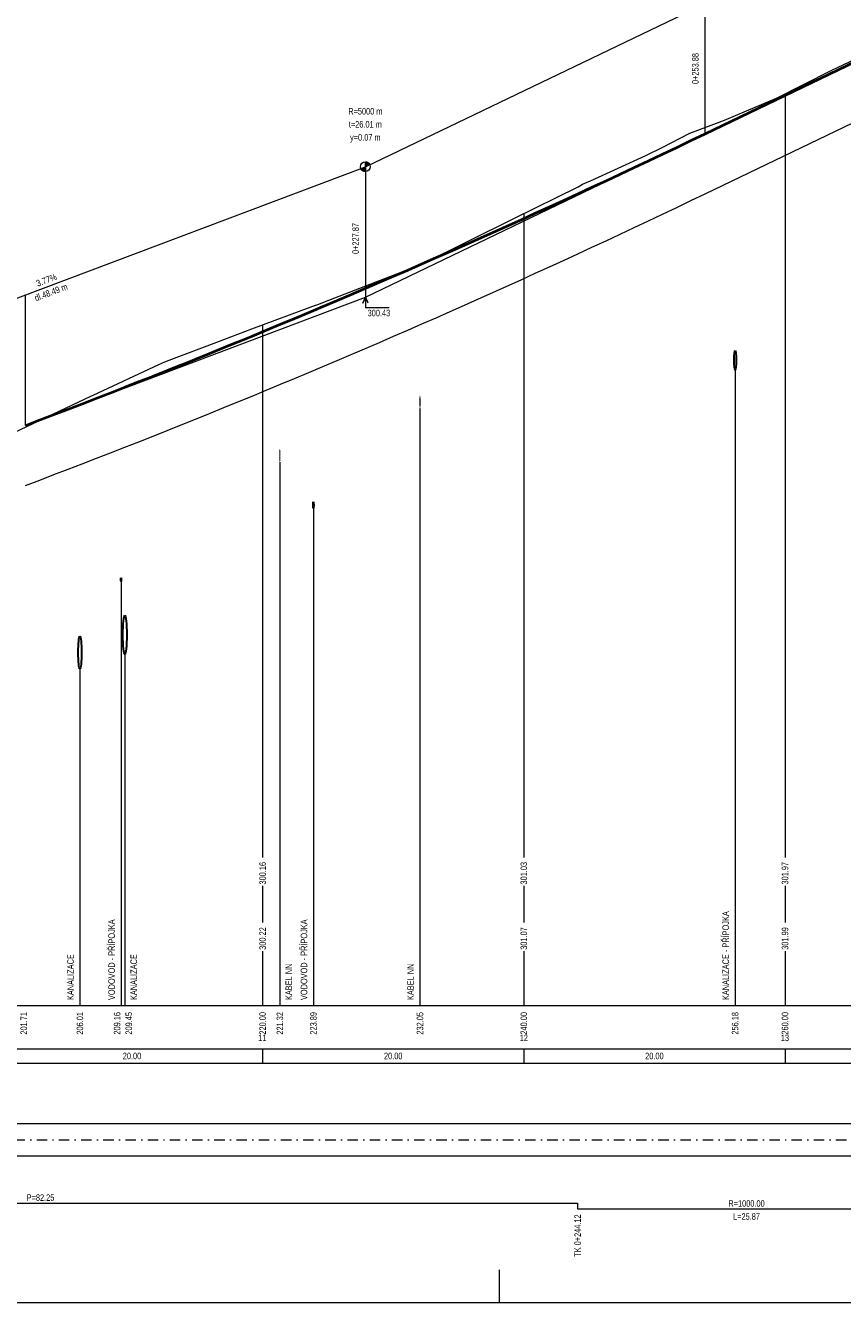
# Model space of a CAD drawing. Header units: metres. Extents: x 8358 to 8621, y -552 to -404.
# Tile 2 of 6: x 8427 to 8490, y -552 to -455. Entities that reach past the tile are written whole.
import ezdxf
from ezdxf.enums import TextEntityAlignment as Align

# ---------------------------------------------------------------- set-up
doc = ezdxf.new("R2010")
doc.units = ezdxf.units.M
doc.header["$MEASUREMENT"] = 0
doc.linetypes.add('DGN Style 4', pattern=[1.601, 0.8, -0.4, 0.001, -0.4])
for name, color, linetype, lineweight in [('1', 7, 'Continuous', 0), ('PP', 7, 'Continuous', 13), ('profil_popis', 7, 'Continuous', 0), ('profil_popis_navrh', 1, 'Continuous', 0), ('profil_popis_niveleta', 1, 'Continuous', 0), ('profil_popis_osy', 7, 'Continuous', 0), ('profil_popis_teren', 18, 'Continuous', 0), ('RAMECEK', 7, 'Continuous', 0), ('STANIČENÍ', 1, 'Continuous', 13), ('TEREN', 7, 'Continuous', 13)]:
    doc.layers.add(name, color=color, linetype=linetype, lineweight=lineweight)
doc.styles.add('Style-Arial', font='arial.ttf')
doc.styles.add('Style-Arial CE - staničení -ttf', font='Arial CE - staničení -ttf.shx')

msp = doc.modelspace()

# ---------------------------------------------------------------- hatches: boundary and pattern name
at = {"layer": 'profil_popis', "lineweight": 0}
h = msp.add_hatch(color=1, dxfattribs=at)
edge = h.paths.add_edge_path(flags=0)
edge.add_ellipse((8457.223, -483.414), major_axis=(0, 0.5), ratio=0.1, start_angle=0, end_angle=360)
h = msp.add_hatch(color=1, dxfattribs=at)
edge = h.paths.add_edge_path(flags=0)
edge.add_ellipse((8446.493, -487.512), major_axis=(0, 0.5), ratio=0.1, start_angle=0, end_angle=360)
at = {"layer": 'STANIČENÍ', "lineweight": 13, "extrusion": (0, 0, -1)}
msp.add_hatch(color=1, dxfattribs=at).paths.add_polyline_path([(-8453.04, -465.383), (-8453.04, -465.008), (-8453.064, -465.009), (-8453.088, -465.011), (-8453.112, -465.015), (-8453.135, -465.02), (-8453.159, -465.027), (-8453.181, -465.035), (-8453.203, -465.045), (-8453.224, -465.056), (-8453.245, -465.069), (-8453.265, -465.082), (-8453.283, -465.097), (-8453.301, -465.114), (-8453.318, -465.131), (-8453.334, -465.149), (-8453.348, -465.168), (-8453.361, -465.189), (-8453.373, -465.21), (-8453.378, -465.22), (-8453.04, -465.383), (-8453.04, -465.758), (-8453.016, -465.757), (-8452.992, -465.755), (-8452.969, -465.751), (-8452.945, -465.746), (-8452.922, -465.739), (-8452.9, -465.731), (-8452.878, -465.721), (-8452.856, -465.71), (-8452.836, -465.697), (-8452.816, -465.684), (-8452.797, -465.669), (-8452.779, -465.652), (-8452.763, -465.635), (-8452.747, -465.617), (-8452.733, -465.598), (-8452.72, -465.577), (-8452.708, -465.556), (-8452.697, -465.535), (-8452.689, -465.515)], flags=0)

# ---------------------------------------------------------------- linework, layer by layer
at = {"layer": '1', "color": 7, "linetype": 'Continuous', "lineweight": 13}
for p, q in [((8375.173, -532.977), (8555.173, -532.977)), ((8445.173, -532.977), (8445.173, -534.065)), ((8465.173, -532.977), (8465.173, -534.065)), ((8485.173, -532.977), (8485.173, -534.065)), ((8375.173, -534.065), (8555.173, -534.065))]:
    msp.add_line(p, q, dxfattribs=at)
at = {"layer": 'PP', "color": 1, "flags": 128}
for points in [[(8453.04, -475.383), (8452.851, -475.829), (8453.04, -475.383), (8453.235, -475.825)], [(8453.04, -475.383), (8453.04, -476.176), (8454.857, -476.176)]]:
    msp.add_lwpolyline(points, dxfattribs=at)
at = {"layer": 'profil_popis', "lineweight": 0}
for p, q in [((8481.353, -480.957), (8481.353, -529.657)), ((8457.223, -483.914), (8457.223, -529.657)), ((8446.493, -488.012), (8446.493, -529.657)), ((8449.063, -491.557), (8449.063, -529.657)), ((8434.333, -497.138), (8434.333, -529.657)), ((8434.623, -502.753), (8434.623, -529.657)), ((8431.183, -503.863), (8431.183, -529.657))]:
    msp.add_line(p, q, dxfattribs=at)
at = {"layer": 'profil_popis', "lineweight": 0, "flags": 128}
for points in [[(8485.173, -459.793), (8485.173, -518.303)], [(8465.173, -468.98), (8465.173, -518.303)], [(8445.173, -477.503), (8445.173, -518.303)], [(8445.173, -520.481), (8445.173, -523.303)], [(8465.173, -520.481), (8465.173, -523.303)], [(8485.173, -520.481), (8485.173, -523.303)], [(8445.173, -525.481), (8445.173, -529.657)], [(8465.173, -525.481), (8465.173, -529.657)], [(8485.173, -525.481), (8485.173, -529.657)]]:
    msp.add_lwpolyline(points, dxfattribs=at)
at = {"layer": 'profil_popis', "color": 32, "lineweight": 30}
for centre, major_axis in [((8481.353, -480.207), (0, 0.75)), ((8434.623, -501.253), (0, 1.5)), ((8431.183, -502.613), (0, 1.25))]:
    msp.add_ellipse(centre, major_axis=major_axis, ratio=0.1, dxfattribs=at)
at = {"layer": 'profil_popis', "color": 5, "lineweight": 30}
for centre, major_axis in [((8449.063, -491.307), (0, 0.25)), ((8434.333, -497.013), (0, 0.125))]:
    msp.add_ellipse(centre, major_axis=major_axis, ratio=0.1, dxfattribs=at)
at = {"layer": 'profil_popis_navrh', "lineweight": 0}
for p, q in [((8375.173, -538.686), (8555.173, -538.686)), ((8375.173, -541.186), (8555.173, -541.186))]:
    msp.add_line(p, q, dxfattribs=at)
at = {"layer": 'profil_popis_navrh', "linetype": 'DGN Style 4', "lineweight": 0}
msp.add_line((8375.173, -539.936), (8555.173, -539.936), dxfattribs=at)
at = {"layer": 'profil_popis_navrh', "color": 1, "lineweight": 13, "flags": 128}
msp.add_lwpolyline([(8375.173, -544.342), (8387.046, -544.342), (8387.046, -544.792), (8469.292, -544.792), (8469.292, -545.242), (8495.162, -545.242), (8495.162, -544.792), (8555.173, -544.792)], dxfattribs=at)
at = {"layer": 'profil_popis_osy', "lineweight": 13}
msp.add_line((8425.423, -529.657), (8524.923, -529.657), dxfattribs=at)
at = {"layer": 'RAMECEK', "ltscale": 0.25}
msp.add_line((8463.321, -552.409), (8463.321, -549.909), dxfattribs=at)
at = {"layer": 'RAMECEK', "ltscale": 0.25, "flags": 128}
msp.add_lwpolyline([(8358.321, -403.909), (8358.321, -552.409), (8620.821, -552.409), (8620.821, -403.909)], close=True, dxfattribs=at)
at = {"layer": 'STANIČENÍ', "color": 1, "lineweight": 13}
for p, q in [((8453.04, -465.383), (8554.466, -416.554)), ((8479.055, -467.459), (8544.956, -435.732)), ((8479.055, -462.859), (8479.055, -452.859)), ((8453.04, -475.383), (8479.055, -462.859)), ((8404.549, -483.682), (8453.04, -465.383)), ((8453.04, -465.383), (8453.04, -475.383)), ((8427.026, -485.2), (8427.026, -475.2)), ((8427.026, -485.2), (8453.04, -475.383))]:
    msp.add_line(p, q, dxfattribs=at)
at = {"layer": 'STANIČENÍ', "color": 1, "lineweight": 40}
for p, q in [((8479.055, -462.859), (8544.956, -431.132)), ((8427.019, -485.203), (8427.026, -485.2))]:
    msp.add_line(p, q, dxfattribs=at)
at = {"layer": 'STANIČENÍ', "color": 1, "lineweight": 40, "flags": 128}
msp.add_lwpolyline([(8427.026, -485.2), (8428.11, -484.79), (8429.194, -484.377), (8430.278, -483.962), (8431.362, -483.545), (8432.446, -483.125), (8433.53, -482.703), (8434.613, -482.279), (8435.697, -481.852), (8436.781, -481.423), (8437.865, -480.992), (8438.949, -480.558), (8440.033, -480.122), (8441.117, -479.684), (8442.201, -479.243), (8443.285, -478.8), (8444.369, -478.355), (8445.453, -477.907), (8446.537, -477.457), (8447.621, -477.004), (8448.705, -476.549), (8449.789, -476.092), (8450.872, -475.632), (8451.956, -475.171), (8454.124, -474.24), (8455.208, -473.771), (8456.292, -473.299), (8457.376, -472.826), (8458.46, -472.35), (8459.544, -471.871), (8460.628, -471.391), (8461.712, -470.908), (8462.796, -470.422), (8463.88, -469.934), (8464.964, -469.444), (8466.048, -468.952), (8467.131, -468.457), (8468.215, -467.96), (8469.299, -467.46), (8470.383, -466.958), (8471.467, -466.454), (8472.551, -465.948), (8473.635, -465.439), (8474.719, -464.928), (8475.803, -464.414), (8476.887, -463.898), (8477.971, -463.38), (8479.055, -462.859)], dxfattribs=at)
at = {"layer": 'STANIČENÍ', "color": 1, "lineweight": 13, "flags": 128}
msp.add_lwpolyline([(8453.04, -465.383), (8453.04, -465.008), (8453.064, -465.009), (8453.088, -465.011), (8453.112, -465.015), (8453.135, -465.02), (8453.159, -465.027), (8453.181, -465.035), (8453.203, -465.045), (8453.224, -465.056), (8453.245, -465.069), (8453.265, -465.082), (8453.283, -465.097), (8453.301, -465.114), (8453.318, -465.131), (8453.334, -465.149), (8453.348, -465.168), (8453.361, -465.189), (8453.373, -465.21), (8453.378, -465.22), (8453.04, -465.383), (8453.04, -465.758), (8453.016, -465.757), (8452.992, -465.755), (8452.969, -465.751), (8452.945, -465.746), (8452.922, -465.739), (8452.9, -465.731), (8452.878, -465.721), (8452.856, -465.71), (8452.836, -465.697), (8452.816, -465.684), (8452.797, -465.669), (8452.779, -465.652), (8452.763, -465.635), (8452.747, -465.617), (8452.733, -465.598), (8452.72, -465.577), (8452.708, -465.556), (8452.697, -465.535), (8452.689, -465.515)], close=True, dxfattribs=at)
msp.add_lwpolyline([(8427.026, -489.8), (8428.11, -489.39), (8429.194, -488.977), (8430.278, -488.562), (8431.362, -488.145), (8432.446, -487.725), (8433.53, -487.303), (8434.613, -486.879), (8435.697, -486.452), (8436.781, -486.023), (8437.865, -485.592), (8438.949, -485.158), (8440.033, -484.722), (8441.117, -484.284), (8442.201, -483.843), (8443.285, -483.4), (8444.369, -482.955), (8445.453, -482.507), (8446.537, -482.057), (8447.621, -481.604), (8448.705, -481.149), (8449.789, -480.692), (8450.872, -480.232), (8451.956, -479.771), (8454.124, -478.84), (8455.208, -478.371), (8456.292, -477.899), (8457.376, -477.426), (8458.46, -476.95), (8459.544, -476.471), (8460.628, -475.991), (8461.712, -475.508), (8462.796, -475.022), (8463.88, -474.534), (8464.964, -474.044), (8466.048, -473.552), (8467.131, -473.057), (8468.215, -472.56), (8469.299, -472.06), (8470.383, -471.558), (8471.467, -471.054), (8472.551, -470.548), (8473.635, -470.039), (8474.719, -469.528), (8475.803, -469.014), (8476.887, -468.498), (8477.971, -467.98), (8479.055, -467.459)], dxfattribs=at)
at = {"layer": 'STANIČENÍ', "color": 1, "lineweight": 13}
msp.add_circle((8453.04, -465.383), 0.375, dxfattribs=at)
at = {"layer": 'TEREN', "linetype": 'Continuous', "lineweight": 13, "flags": 128}
msp.add_lwpolyline([(8425.667, -485.988), (8432.022, -482.964), (8432.187, -482.884), (8437.232, -480.543), (8437.697, -480.335), (8438.017, -480.2), (8441.664, -478.825), (8444.344, -477.812), (8449.013, -476.074), (8449.471, -475.923), (8449.909, -475.741), (8457.365, -472.859), (8464.466, -469.327), (8469.292, -466.957), (8469.343, -466.932), (8469.671, -466.721), (8470.269, -466.463), (8474.525, -464.532), (8475.76, -463.903), (8477.897, -462.814), (8480.528, -461.804), (8482.227, -461.089), (8484.522, -460.122), (8488.695, -458.005), (8488.75, -457.977), (8493.584, -455.722)], dxfattribs=at)

# ---------------------------------------------------------------- texts
at = {"layer": 'PP', "color": 1, "style": 'Style-Arial', "width": 0.74}
msp.add_text('300.43', height=0.5, rotation=360, dxfattribs=at).set_placement((8453.214, -476.843))
at = {"layer": 'profil_popis', "color": 32, "style": 'Style-Arial', "width": 0.74}
for s, p in [('KANALIZACE - PŘÍPOJKA', (8480.632, -529.237)), ('KANALIZACE', (8430.462, -529.237)), ('KANALIZACE', (8435.304, -529.237))]:
    msp.add_text(s, height=0.5, rotation=90, dxfattribs=at).set_placement(p, align=Align.MIDDLE_LEFT)
at = {"layer": 'profil_popis', "color": 5, "style": 'Style-Arial', "width": 0.74}
for p in [(8433.612, -529.237), (8448.342, -529.237)]:
    msp.add_text('VODOVOD - PŘÍPOJKA', height=0.5, rotation=90, dxfattribs=at).set_placement(p, align=Align.MIDDLE_LEFT)
at = {"layer": 'profil_popis', "color": 1, "style": 'Style-Arial', "width": 0.74}
for p in [(8447.174, -529.237), (8456.502, -529.237)]:
    msp.add_text('KABEL NN', height=0.5, rotation=90, dxfattribs=at).set_placement(p, align=Align.MIDDLE_LEFT)
at = {"layer": 'profil_popis', "style": 'Style-Arial', "width": 0.74}
for s, p in [('201.71', (8426.883, -530.157)), ('206.01', (8431.183, -530.157)), ('209.16', (8434.033, -530.157)), ('209.45', (8434.923, -530.157)), ('220.00', (8445.173, -530.157)), ('221.32', (8446.493, -530.157)), ('223.89', (8449.063, -530.157)), ('232.05', (8457.223, -530.157)), ('240.00', (8465.173, -530.157)), ('256.18', (8481.353, -530.157)), ('260.00', (8485.173, -530.157))]:
    msp.add_text(s, height=0.5, rotation=90, dxfattribs=at).set_placement(p, align=Align.MIDDLE_RIGHT)
at = {"layer": 'profil_popis', "style": 'Style-Arial CE - staničení -ttf', "width": 0.74}
for s, p in [('11', (8445.154, -532.133)), ('12', (8465.173, -532.133)), ('13', (8485.17, -532.133))]:
    msp.add_text(s, height=0.5, dxfattribs=at).set_placement(p, align=Align.MIDDLE_CENTER)
at = {"layer": 'profil_popis', "style": 'Style-Arial', "width": 0.74}
for p in [(8435.173, -533.521), (8455.173, -533.521), (8475.173, -533.521)]:
    msp.add_text('20.00', height=0.5, rotation=360, dxfattribs=at).set_placement(p, align=Align.MIDDLE_CENTER)
at = {"layer": 'profil_popis_navrh', "color": 1, "style": 'Style-Arial CE - staničení -ttf', "width": 0.74}
msp.add_text('TK 0+244.12', height=0.5, rotation=90, dxfattribs=at).set_placement((8469.292, -545.658), align=Align.MIDDLE_RIGHT)
at = {"layer": 'profil_popis_navrh', "color": 1, "char_height": 0.5, "attachment_point": 5, "style": 'Style-Arial'}
for s, insert, line_spacing_factor in [('\\H1x;\\W0.74;P=82.25', (8428.169, -544.375), 0.72), ('\\H1x;\\W0.74;R=1000.00\\PL=25.87', (8482.227, -545.325), 1.2)]:
    msp.add_mtext(s, dxfattribs=dict(at, insert=insert, line_spacing_factor=line_spacing_factor))
at = {"layer": 'profil_popis_niveleta', "color": 1, "style": 'Style-Arial', "width": 0.74}
for s, p in [('300.16', (8445.173, -518.657)), ('301.03', (8465.173, -518.657)), ('301.97', (8485.173, -518.657))]:
    msp.add_text(s, height=0.5, rotation=90, dxfattribs=at).set_placement(p, align=Align.MIDDLE_RIGHT)
at = {"layer": 'profil_popis_teren', "color": 7, "style": 'Style-Arial', "width": 0.74}
for s, p in [('300.22', (8445.173, -523.657)), ('301.07', (8465.173, -523.657)), ('301.99', (8485.173, -523.657))]:
    msp.add_text(s, height=0.5, rotation=90, dxfattribs=at).set_placement(p, align=Align.MIDDLE_RIGHT)
at = {"layer": 'STANIČENÍ', "color": 1, "lineweight": 13, "style": 'Style-Arial CE - staničení -ttf', "width": 0.74}
for s, p in [('0+253.88', (8478.555, -457.859)), ('0+227.87', (8452.54, -470.883))]:
    msp.add_text(s, height=0.5, rotation=90, dxfattribs=at).set_placement(p, align=Align.CENTER)
at = {"layer": 'STANIČENÍ', "color": 1, "lineweight": 13, "style": 'Style-Arial', "width": 0.74}
for s, p in [('R=5000 m', (8453.04, -461.383)), ('t=26.01 m', (8453.04, -462.383)), ('y=0.07 m', (8453.04, -463.383))]:
    msp.add_text(s, height=0.5, dxfattribs=at).set_placement(p, align=Align.CENTER)
at = {"layer": 'STANIČENÍ', "color": 1, "style": 'Style-Arial', "width": 0.74}
msp.add_text('dl.48.49 m', height=0.5, rotation=20.67499, dxfattribs=at).set_placement((8428.883, -474.767), align=Align.TOP_CENTER)
msp.add_text('3.77%', height=0.5, rotation=20.67499, dxfattribs=at).set_placement((8428.706, -474.299), align=Align.CENTER)

doc.saveas('drawing.dxf')
